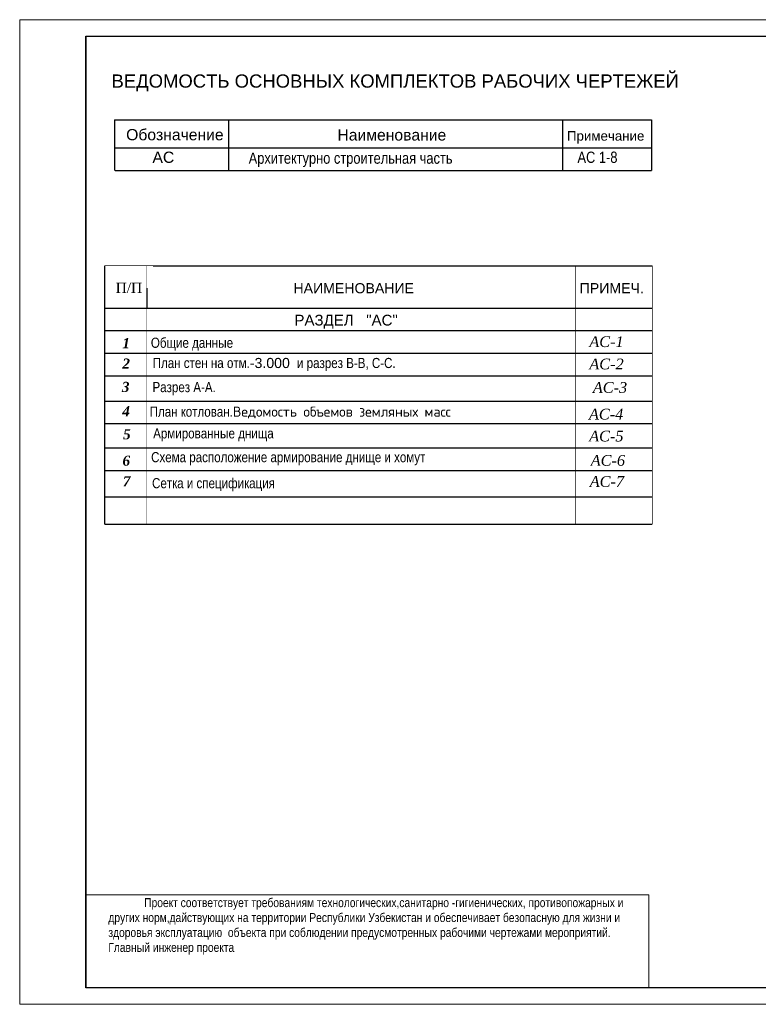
# Model space of a CAD drawing. Extents: x -764262 to 2885205, y 359641 to 616597.
# Tile 88 of 97: x 620656 to 642950, y 555858 to 585558. Entities that reach past the tile are written whole.
import ezdxf

# ---------------------------------------------------------------- set-up
doc = ezdxf.new("R2010")
doc.units = 0
doc.header["$LTSCALE"] = 50
doc.header["$MEASUREMENT"] = 0
doc.layers.get('0').update_dxf_attribs({"linetype": 'CONTINUOUS', "lineweight": 15})
doc.layers.add('âòîðûå', color=7, linetype='CONTINUOUS', lineweight=40)
doc.styles.add('arial', font='ARIALN.TTF')

msp = doc.modelspace()

# ---------------------------------------------------------------- linework, layer by layer
at = {"color": 0, "ltscale": 100}
for p, q in [((620655.971, 585557.792), (662655.971, 585557.792)), ((620655.971, 555857.791), (620655.971, 585557.791)), ((620655.971, 555857.792), (662655.971, 555857.792)), ((620655.971, 555857.792), (662655.971, 555857.792)), ((620655.971, 555857.792), (662655.971, 555857.792)), ((620655.971, 555857.792), (662655.971, 555857.792))]:
    msp.add_line(p, q, dxfattribs=at)
at = {"color": 0, "lineweight": 30, "ltscale": 100}
for p, q in [((622655.971, 585057.791), (622655.971, 556357.791)), ((622655.971, 585057.791), (662149.01, 585057.791)), ((622655.971, 556357.791), (622655.971, 585057.791)), ((662149.01, 556357.791), (622655.971, 556357.791))]:
    msp.add_line(p, q, dxfattribs=at)
at = {"color": 0, "linetype": 'ByBlock', "lineweight": 25}
for p, q in [((623221.51, 570345.761), (623221.51, 578134.978)), ((624687.151, 578134.978), (639750.721, 578134.978)), ((624495.248, 577455.651), (624495.248, 576861.24)), ((623221.51, 576861.24), (639750.721, 576861.24)), ((623221.51, 576181.913), (639750.721, 576181.913)), ((623221.51, 575502.586), (639750.721, 575502.586)), ((623221.51, 574812.816), (639750.721, 574812.816)), ((623221.51, 574046.458), (639750.721, 574046.458)), ((623221.51, 573376.755), (639750.721, 573376.755)), ((623221.51, 572641.772), (639750.721, 572641.772)), ((623221.51, 571962.445), (639750.721, 571962.445)), ((623221.51, 571164.015), (639750.721, 571164.015)), ((623221.51, 570345.761), (639750.721, 570345.761))]:
    msp.add_line(p, q, dxfattribs=at)
at = {"color": 0}
for p, q in [((622655.971, 560737.537), (622655.971, 556357.791)), ((639646.028, 559156.309), (639646.028, 556357.791)), ((639646.028, 556357.791), (622655.971, 556357.791))]:
    msp.add_line(p, q, dxfattribs=at)
at = {"color": 0, "linetype": 'ByBlock'}
msp.add_line((622655.971, 559156.309), (639646.028, 559156.309), dxfattribs=at)
at = {"color": 0, "linetype": 'ByBlock', "lineweight": 25, "const_width": 16.983}
for points in [[(623221.51, 578134.978), (639750.721, 578134.978)], [(624495.248, 578134.978), (624495.248, 576861.24)], [(637438.82, 578130.28), (637438.82, 576856.542)], [(637438.82, 577512.431), (637438.82, 570345.761)], [(623221.51, 576861.24), (639750.721, 576861.24)], [(624495.248, 576861.24), (624495.248, 570345.761)]]:
    msp.add_lwpolyline(points, dxfattribs=at)
at = {"color": 0, "linetype": 'ByBlock', "lineweight": 25}
msp.add_lwpolyline([(639750.721, 578134.978, 16.983, 16.983, 0), (639750.721, 570345.761, 16.983, 16.983, 0)], format="xyseb", dxfattribs=at)
at = {"layer": 'âòîðûå', "color": 0, "lineweight": 25}
for p, q in [((623521.802, 582539), (639727.269, 582539)), ((623521.802, 582539), (623521.802, 581009.326)), ((626955.938, 582539), (626955.938, 581009.326)), ((637044.504, 582539), (637044.504, 581009.326)), ((639727.269, 582539), (639727.269, 581009.326)), ((623535.029, 581691.616), (639727.269, 581691.616)), ((623535.029, 581009.326), (639727.269, 581009.326))]:
    msp.add_line(p, q, dxfattribs=at)

# ---------------------------------------------------------------- texts
at = {"color": 0, "lineweight": 30, "ltscale": 100, "insert": (623428.375, 583906.769), "char_height": 399, "attachment_point": 1, "style": 'arial'}
msp.add_mtext('{\\fArial|b0|i0|c204|p34;ВЕДОМОСТЬ ОСНОВНЫХ КОМПЛЕКТОВ РАБОЧИХ ЧЕРТЕЖЕЙ}', dxfattribs=at)
at = {"color": 0, "linetype": 'ByBlock', "lineweight": 25, "attachment_point": 1, "style": 'arial'}
for s, insert, char_height, width in [('{\\fArial|b0|i0|c204|p34;Обозначение}', (623870.132, 582259.567), 338.58, 2888.41451), ('{\\fArial|b0|i0|c204|p34;Наименование}', (630246.806, 582251.91), 338.58, 3253.40716), ('{\\fArial|b0|i0|c204|p34;Примечание}', (637175.112, 582196.238), 287.28, 1463.30273), ('{\\fArial|b0|i0|c204|p34;АС}', (624663.83, 581577.92), 338.58, 2888.41451), ('Архитектурно строительная часть ', (627567.558, 581551.264), 338.58, 9363.61267), ('АС 1-8', (637491.627, 581577.92), 338.58, 2888.41451), ('{\\fTimes New Roman|b0|i0|c204|p18;П/П}', (623556.097, 577622.583), 304.722, 9836.03973), ('{\\fArial|b0|i0|c204|p34;НАИМЕНОВАНИЕ}', (628919.386, 577610.897), 304.722, 9836.03973), ('{\\fArial|b0|i0|c204|p34;ПРИМЕЧ.}', (637557.719, 577612.933), 304.722, 9836.03973), ('\\A1;{\\fArial|b0|i0|c204|p34;\\H1.0667x;РАЗДЕЛ   "АС"}', (628948.721, 576657.256), 304.722, 9836.03973), ('{\\fTimes New Roman|b1|i1|c204|p18;1}', (623753.96, 575952.313), 304.722, 9836.03973), ('\\A1; Общие данные        ', (624518.51, 575965.728), 304.722, 12084.19303), ('\\A1;{\\fTimes New Roman|b0|i1|c204|p18;\\H1.0667x;АС-1}', (637849.007, 576008.447), 304.722, 9836.03973), ('\\A1;\\pi2404.2438;План стен на отм.{\\fArial|b0|i0|c204|p34;-\\fArial|b0|i0|c0|p34;3\\fArial|b0|i0|c204|p34;.000 } и разрез В-В, С-С.', (622266.636, 575355.097), 304.722, 12084.19303), ('{\\fTimes New Roman|b1|i1|c204|p18;2}', (623753.96, 575337.363), 304.722, 9836.03973), ('\\A1;{\\fTimes New Roman|b0|i1|c204|p18;\\H1.0667x;АС-2}', (637849.007, 575334.927), 304.722, 9836.03973), ('{\\fTimes New Roman|b1|i1|c204|p18;3}', (623739.353, 574634.062), 304.722, 9836.03973), ('Разрез А-А.', (624664.371, 574627.977), 304.722, 13072.06209), ('\\A1;{\\fTimes New Roman|b0|i1|c204|p18;\\H1.0667x;АС-3}', (637955.132, 574627.044), 304.722, 9836.03973), ('{\\fTimes New Roman|b1|i1|c204|p18;4}', (623750.985, 573899.363), 304.722, 9836.03973), ('\\A1;План котлован.{\\A0;\\fISOCPEUR|b0|i0|c204|p34;\\C256;Ведомость объемов земляных масс}', (624578.2, 573886.797), 304.722, 9219.74449), ('\\A1;{\\fTimes New Roman|b0|i1|c204|p18;\\H1.0667x;АС-4}', (637837.515, 573821.561), 304.722, 9836.03973), ('\\A1;Армированные днища ', (624685.77, 573232.462), 304.722, 3626.66156), ('{\\fTimes New Roman|b1|i1|c204|p18;5}', (623776.626, 573204.356), 304.722, 9836.03973), ('\\A1;{\\fTimes New Roman|b0|i1|c204|p18;\\H1.0667x;АС-5}', (637844.903, 573161.096), 304.722, 9836.03973), ('{\\fTimes New Roman|b1|i1|c204|p18;6}', (623759.262, 572408.902), 304.722, 9836.03973), ('\\A1;Схема расположение армирование днище и хомут  ', (624623.113, 572514.949), 304.722, 8274.81529), ('\\A1;{\\fTimes New Roman|b0|i1|c204|p18;\\H1.0667x;АС-6}', (637891.245, 572427.074), 304.722, 9836.03973), ('{\\fTimes New Roman|b1|i1|c204|p18;7}', (623770.568, 571788.33), 304.722, 9836.03973), ('\\A1;Сетка и спецификация ', (624651.558, 571729.698), 304.722, 3687.98011), ('\\A1;{\\fTimes New Roman|b0|i1|c204|p18;\\H1.0667x;АС-7}', (637861.511, 571790.086), 304.722, 9836.03973), ('^IПроект соответствует требованиям технологических,санитарно -гигиенических, противопожарных и других норм,дайствующих на территории Республики Узбекистан и обеспечивает безопасную для жизни и {\\H1.87682x; }здоровья эксплуатацию  объекта при соблюдении предусмотренных рабочими чертежами мероприятий. {\\H1.58455x; }\\PГлавный инженер проекта                                                         {\\H1.65878x; }', (623333.295, 559059.528), 270, 15771.92055)]:
    msp.add_mtext(s, dxfattribs=dict(at, insert=insert, char_height=char_height, width=width))

doc.saveas('drawing.dxf')
